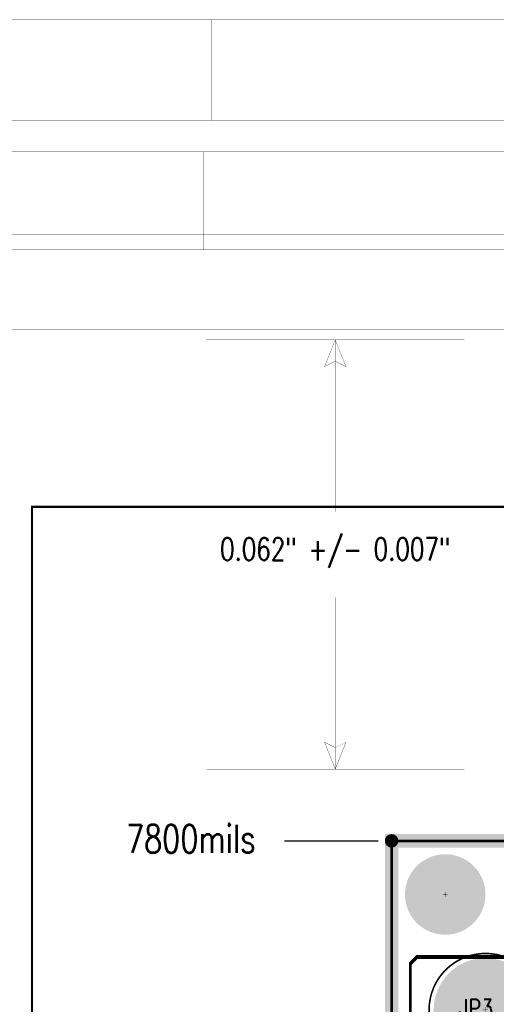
# Model space of a CAD drawing. Extents: x -7.2 to 18.3, y -5.6 to 10.9.
# Tile 82 of 112: x -1.6 to 0.2, y 7.2 to 10.9. Entities that reach past the tile are written whole.
import ezdxf
from ezdxf.enums import TextEntityAlignment as Align

# ---------------------------------------------------------------- set-up
doc = ezdxf.new("R2010")
doc.units = 0
doc.linetypes.add('SIG_6', pattern=[2, 1, 1])
doc.linetypes.add('TRMIDX_4096', pattern=[2, 1, 1])
for name, color, linetype in [('2D_LINE_02', 112, 'CONTINUOUS'), ('2D_LINE_116', 255, 'CONTINUOUS'), ('2D_LINE_121', 146, 'CONTINUOUS'), ('2D_LINE_122', 4, 'CONTINUOUS'), ('2D_LINE_129', 2, 'CONTINUOUS'), ('2D_LINE_130', 106, 'CONTINUOUS'), ('BOARD_OUTLINE_00', 254, 'CONTINUOUS'), ('COPPER_01', 1, 'CONTINUOUS'), ('COPPER_04', 5, 'CONTINUOUS'), ('DIMENSION2_122', 254, 'CONTINUOUS'), ('DIMENSION4_122', 254, 'CONTINUOUS'), ('DIMENSION6_122', 254, 'CONTINUOUS'), ('DIMENSION7_122', 254, 'CONTINUOUS'), ('DRIL_NPLTE_THRU_01', 16, 'CONTINUOUS'), ('DRIL_NPLTE_THRU_03', 146, 'CONTINUOUS'), ('DRIL_NPLTE_THRU_04', 176, 'CONTINUOUS'), ('DRIL_PLTE_THRU_01', 16, 'CONTINUOUS'), ('DRIL_PLTE_THRU_03', 146, 'CONTINUOUS'), ('DRIL_PLTE_THRU_04', 176, 'CONTINUOUS'), ('DRIL_SYMBOL', 254, 'CONTINUOUS'), ('PADS_BOT', 5, 'CONTINUOUS'), ('PADS_INNER', 1, 'CONTINUOUS'), ('PADS_TOP', 1, 'CONTINUOUS'), ('PADS_XR_131', 3, 'CONTINUOUS'), ('PADS_XR_132', 6, 'CONTINUOUS'), ('PART_NAME_123', 255, 'CONTINUOUS'), ('PART_NAME_129', 2, 'CONTINUOUS'), ('PART_TOP_2DLINE_123', 255, 'CONTINUOUS'), ('PART_TOP_2DLINE_129', 2, 'CONTINUOUS'), ('TEXT_122', 4, 'CONTINUOUS')]:
    doc.layers.add(name, color=color, linetype=linetype)
doc.styles.add('W0$0008', font='simplex', dxfattribs={"width": 0.75})
doc.styles.add('W0$001', font='simplex', dxfattribs={"width": 0.75})
doc.styles.add('W0$005', font='simplex', dxfattribs={"width": 0.75})
doc.styles.add('W0$008', font='simplex', dxfattribs={"width": 0.75})

# ---------------------------------------------------------------- blocks, each defined once
blk = doc.blocks.new('SMOOTH_0$01')
at = {"const_width": 0.005}
blk.add_lwpolyline([(-0.0025, 0, 1), (0.0025, 0, 1)], format="xyb", close=True, dxfattribs=at)
blk = doc.blocks.new('BOARD_1')
at = {"layer": 'BOARD_OUTLINE_00', "const_width": 0.01}
blk.add_lwpolyline([(-2.0303, 2.4627), (9.0698, 2.4627), (9.0698, -5.5373), (-2.0303, -5.5373)], close=True, dxfattribs=at)
at = {"layer": 'BOARD_OUTLINE_00'}
blk.add_blockref('SMOOTH_0$01', (-2.0303, 2.4627), dxfattribs=at)
blk = doc.blocks.new('SMOOTH_0$008')
at = {"const_width": 0.004}
blk.add_lwpolyline([(-0.002, 0, 1), (0.002, 0, 1)], format="xyb", close=True, dxfattribs=at)
blk = doc.blocks.new('DRAWING_7')
at = {"layer": '2D_LINE_116', "const_width": 0.008}
blk.add_lwpolyline([(-6.1542, 0), (7.2, 0), (7.2, 12.6876), (-6.1542, 12.6876)], close=True, dxfattribs=at)
at = {"layer": '2D_LINE_116'}
blk.add_blockref('SMOOTH_0$008', (-6.1542, 12.6876), dxfattribs=at)
blk = doc.blocks.new('SMOOTH_0$001')
at = {"const_width": 0.0005}
blk.add_lwpolyline([(-0.00025, 0, 1), (0.00025, 0, 1)], format="xyb", close=True, dxfattribs=at)
blk = doc.blocks.new('DRAWING_184')
at = {"layer": '2D_LINE_122', "const_width": 0.001}
blk.add_lwpolyline([(0, 0), (-0.96, 0)], dxfattribs=at)
at = {"layer": '2D_LINE_122'}
for p in [(-0.96, 0), (0, 0)]:
    blk.add_blockref('SMOOTH_0$001', p, dxfattribs=at)
blk = doc.blocks.new('DRAWING_185')
at = {"layer": '2D_LINE_122', "const_width": 0.001}
blk.add_lwpolyline([(0, 0), (-0.04, -0.1), (0, -0.08), (0.04, -0.1), (0, 0)], dxfattribs=at)
at = {"layer": '2D_LINE_122'}
for p in [(0, 0), (0, 0), (-0.04, -0.1), (0, -0.08), (0.04, -0.1)]:
    blk.add_blockref('SMOOTH_0$001', p, dxfattribs=at)
blk = doc.blocks.new('DRAWING_263')
at = {"layer": '2D_LINE_122', "const_width": 0.001}
blk.add_lwpolyline([(0, 0), (-0.96, 0)], dxfattribs=at)
at = {"layer": '2D_LINE_122'}
for p in [(-0.96, 0), (0, 0)]:
    blk.add_blockref('SMOOTH_0$001', p, dxfattribs=at)
blk = doc.blocks.new('DRAWING_264')
at = {"layer": '2D_LINE_122', "const_width": 0.001}
blk.add_lwpolyline([(0, 0), (0.04, 0.1), (0, 0.08), (-0.04, 0.1), (0, 0)], dxfattribs=at)
at = {"layer": '2D_LINE_122'}
for p in [(-0.04, 0.1), (0, 0.08), (0.04, 0.1), (0, 0), (0, 0)]:
    blk.add_blockref('SMOOTH_0$001', p, dxfattribs=at)
blk = doc.blocks.new('DRAWING_265')
at = {"layer": '2D_LINE_122', "const_width": 0.001}
blk.add_lwpolyline([(0, 0), (0, 0.64)], dxfattribs=at)
at = {"layer": '2D_LINE_122'}
for p in [(0, 0.64), (0, 0)]:
    blk.add_blockref('SMOOTH_0$001', p, dxfattribs=at)
blk = doc.blocks.new('DRAWING_266')
at = {"layer": '2D_LINE_122', "const_width": 0.001}
blk.add_lwpolyline([(0, 0), (0, -0.64)], dxfattribs=at)
at = {"layer": '2D_LINE_122'}
for p in [(0, 0), (0, -0.64)]:
    blk.add_blockref('SMOOTH_0$001', p, dxfattribs=at)
blk = doc.blocks.new('SMOOTH_0$05')
at = {"const_width": 0.025}
blk.add_lwpolyline([(-0.0125, 0, 1), (0.0125, 0, 1)], format="xyb", close=True, dxfattribs=at)
blk = doc.blocks.new('DRAWING_274')
at = {"layer": '2D_LINE_02', "const_width": 0.05}
blk.add_lwpolyline([(0, -0.05), (0.4099, -0.05), (0.4099, 0.35), (1.28, 0.35), (1.28, 1.6801), (1.135, 1.6801), (1.135, 2.24), (0.7849, 2.24), (0.7849, 2.465), (0.565, 2.465), (0.565, 4.55), (-1.5751, 4.55), (-1.5751, -0.48), (-0.24, -0.48), (-0.24, 0.015), (-0.49, 0.015), (-0.49, 0.5), (0, 0.5)], close=True, dxfattribs=at)
at = {"layer": '2D_LINE_02'}
blk.add_blockref('SMOOTH_0$05', (-1.5751, 4.55), dxfattribs=at)
blk = doc.blocks.new('DRAWING_275')
at = {"layer": '2D_LINE_02', "const_width": 0.05}
blk.add_lwpolyline([(-2.0303, 2.4627), (9.0698, 2.4627), (9.0698, -5.5373), (-2.0303, -5.5373)], close=True, dxfattribs=at)
at = {"layer": '2D_LINE_02'}
blk.add_blockref('SMOOTH_0$05', (-2.0303, 2.4627), dxfattribs=at)
blk = doc.blocks.new('DRAWING_292')
at = {"layer": '2D_LINE_121', "const_width": 0.001}
for points in [[(-0.3515, -0.375), (25.1485, -0.375), (25.1485, 16.125), (-0.3515, 16.125)], [(0, 0), (24.75, 0), (24.75, 15.75), (0, 15.75)]]:
    blk.add_lwpolyline(points, close=True, dxfattribs=at)
blk.add_lwpolyline([(6.0235, 15.75), (6.0235, 16.125)], dxfattribs=at)
at = {"layer": '2D_LINE_121'}
for p in [(6.0235, 16.125), (6.0235, 15.75)]:
    blk.add_blockref('SMOOTH_0$001', p, dxfattribs=at)
blk = doc.blocks.new('DRAWING_315')
at = {"layer": '2D_LINE_130', "const_width": 0.001}
for points in [[(23.8592, -0.7048), (-0.8886, -0.7048), (-0.8886, 15.3085), (23.8592, 15.3085)], [(23.518, -0.3408), (-0.5019, -0.3408), (-0.5019, 14.9445), (23.518, 14.9445)]]:
    blk.add_lwpolyline(points, close=True, dxfattribs=at)
blk.add_lwpolyline([(5.2984, 14.9445), (5.2984, 15.3085)], dxfattribs=at)
at = {"layer": '2D_LINE_130'}
for p in [(5.2984, 15.3085), (5.2984, 14.9445)]:
    blk.add_blockref('SMOOTH_0$001', p, dxfattribs=at)
blk = doc.blocks.new('DRAWING_316')
at = {"layer": '2D_LINE_129', "const_width": 0.001}
for points in [[(-19.2351, -14.9372), (4.7207, -14.9372), (4.7207, 0.5637), (-19.2351, 0.5637)], [(-18.9049, -14.5849), (4.3464, -14.5849), (4.3464, 0.2114), (-18.9049, 0.2114)]]:
    blk.add_lwpolyline(points, close=True, dxfattribs=at)
blk.add_lwpolyline([(-13.2462, 0.2114), (-13.2462, 0.5637)], dxfattribs=at)
at = {"layer": '2D_LINE_129'}
for p in [(-13.2462, 0.5637), (-13.2462, 0.2114)]:
    blk.add_blockref('SMOOTH_0$001', p, dxfattribs=at)
blk = doc.blocks.new('D_2dfeghi_321')
at = {"layer": 'DIMENSION2_122', "linetype": 'TRMIDX_4096', "const_width": 0.005}
blk.add_lwpolyline([(-0.5499, 7.7999)], close=True, dxfattribs=at)
at = {"layer": 'DIMENSION4_122', "linetype": 'TRMIDX_4096', "const_width": 0.005}
blk.add_lwpolyline([(-0.5499, 7.7999), (-0.5499, 7.7999), (-0.5499, 7.7999)], close=True, dxfattribs=at)
at = {"layer": 'DIMENSION6_122', "linetype": 'TRMIDX_4096', "const_width": 0.005}
blk.add_lwpolyline([(-0.2499, 7.7999), (-0.5999, 7.7999)], dxfattribs=at)
at = {"layer": 'DIMENSION7_122', "linetype": 'TRMIDX_4096', "const_width": 0.001}
blk.add_lwpolyline([(-0.1999, 7.7999), (-0.1999, 7.7999)], dxfattribs=at)
at = {"layer": 'TEXT_122', "style": 'W0$005', "width": 0.75}
blk.add_text('7800mils', height=0.105, dxfattribs=at).set_placement((-1.1899, 7.7549))
blk = doc.blocks.new('COPPER_273')
at = {"layer": 'COPPER_01', "const_width": 0.01}
blk.add_lwpolyline([(-2.1052, -1.2099), (-2.1052, 0.0901), (-2.0802, 0.1151), (-0.9301, 0.1151), (-0.9051, 0.1401), (-0.9051, 0.475), (-0.8801, 0.5), (-0.025, 0.5), (0, 0.475), (0, 0.275), (-0.025, 0.25), (-0.575, 0.25), (-0.6, 0.225), (-0.6, -0.425)], dxfattribs=at)
at = {"layer": 'COPPER_01'}
for p in [(-2.0802, 0.1151), (-2.1052, 0.0901)]:
    blk.add_blockref('SMOOTH_0$01', p, dxfattribs=at)
blk = doc.blocks.new('COPPER_282')
at = {"layer": 'COPPER_04', "const_width": 0.01}
blk.add_lwpolyline([(0, -0.01), (-0.025, 0.015), (-0.6301, 0.015), (-0.6551, -0.01), (-0.6551, -0.3399), (-0.6801, -0.3649), (-1.8302, -0.3649), (-1.8552, -0.3899), (-1.8552, -1.155), (-1.8302, -1.18), (-0.695, -1.18), (-0.67, -1.205), (-0.67, -1.37), (-0.645, -1.395), (-0.415, -1.395), (-0.39, -1.37), (-0.39, -1.365), (-0.24, -1.365), (-0.215, -1.34), (-0.215, -1.28), (-0.24, -1.255), (-0.52, -1.255), (-0.545, -1.23), (-0.545, -0.96), (-0.52, -0.935), (-0.44, -0.935), (-0.415, -0.91), (-0.415, -0.48), (-0.39, -0.455), (-0.375, -0.455), (-0.35, -0.43), (-0.35, -0.26), (-0.325, -0.235), (-0.025, -0.235), (0, -0.21)], close=True, dxfattribs=at)
at = {"layer": 'COPPER_04'}
for p in [(-0.6301, 0.015), (-0.025, 0.015), (-0.6551, -0.01), (0, -0.01), (0, -0.21), (-0.35, -0.26), (-0.325, -0.235), (-0.025, -0.235), (-1.8302, -0.3649), (-0.6801, -0.3649), (-0.6551, -0.3399), (-1.8552, -0.3899), (-0.35, -0.43), (-0.415, -0.48), (-0.39, -0.455), (-0.375, -0.455), (-0.415, -0.91), (-0.52, -0.935), (-0.44, -0.935), (-0.545, -0.96), (-1.8552, -1.155), (-1.8302, -1.18), (-0.695, -1.18), (-0.67, -1.205), (-0.545, -1.23), (-0.52, -1.255), (-0.24, -1.255), (-0.215, -1.28), (-0.215, -1.34), (-0.67, -1.37), (-0.645, -1.395), (-0.415, -1.395), (-0.39, -1.365), (-0.39, -1.37), (-0.24, -1.365)]:
    blk.add_blockref('SMOOTH_0$01', p, dxfattribs=at)
blk = doc.blocks.new('DRIL_SYMBOL_0$18')
at = {"layer": 'DRIL_SYMBOL', "const_width": 0.002}
for points in [[(-0.01, 0), (0.01, 0)], [(0, -0.01), (0, 0.01)]]:
    blk.add_lwpolyline(points, dxfattribs=at)
blk = doc.blocks.new('DRIL_HOLE_0$18')
at = {"const_width": 0.09}
blk.add_lwpolyline([(-0.045, 0, 1), (0.045, 0, 1)], format="xyb", close=True, dxfattribs=at)
blk.add_blockref('DRIL_SYMBOL_0$18', (0, 0))
blk = doc.blocks.new('PAD_70')
at = {"const_width": 0.0025}
blk.add_lwpolyline([(0, -0.00125, 1), (0, 0.00125, 1)], format="xyb", close=True, dxfattribs=at)
blk = doc.blocks.new('PAD_137')
at = {"const_width": 0.15}
blk.add_lwpolyline([(0, -0.075, 1), (0, 0.075, 1)], format="xyb", close=True, dxfattribs=at)
blk = doc.blocks.new('STK_TOP_78')
at = {"layer": 'DRIL_NPLTE_THRU_01'}
blk.add_blockref('DRIL_HOLE_0$18', (0, 0), dxfattribs=at)
at = {"layer": 'DRIL_NPLTE_THRU_03'}
blk.add_blockref('DRIL_HOLE_0$18', (0, 0), dxfattribs=at)
at = {"layer": 'DRIL_NPLTE_THRU_04'}
blk.add_blockref('DRIL_HOLE_0$18', (0, 0), dxfattribs=at)
at = {"layer": 'PADS_BOT'}
blk.add_blockref('PAD_70', (0, 0), dxfattribs=at)
at = {"layer": 'PADS_INNER'}
blk.add_blockref('PAD_70', (0, 0), dxfattribs=at)
at = {"layer": 'PADS_TOP'}
blk.add_blockref('PAD_70', (0, 0), dxfattribs=at)
at = {"layer": 'PADS_XR_131'}
blk.add_blockref('PAD_137', (0, 0), dxfattribs=at)
at = {"layer": 'PADS_XR_132'}
blk.add_blockref('PAD_137', (0, 0), dxfattribs=at)
blk = doc.blocks.new('SYM_TOP_64')
blk.add_blockref('STK_TOP_78', (-0.0001, 0.0001))
blk = doc.blocks.new('PART_TOP_450')
blk.add_blockref('SYM_TOP_64', (0, 0))
blk = doc.blocks.new('PART_BODY_TOP_365')
at = {"layer": 'PART_TOP_2DLINE_123', "const_width": 0.006}
blk.add_lwpolyline([(-0.2102, 0, 1), (0.2102, 0, 1)], format="xyb", close=True, dxfattribs=at)
at = {"layer": 'PART_TOP_2DLINE_129', "const_width": 0.001}
blk.add_lwpolyline([(-0.2102, 0, 1), (0.2102, 0, 1)], format="xyb", close=True, dxfattribs=at)
blk = doc.blocks.new('DRIL_SYMBOL_0$25')
at = {"layer": 'DRIL_SYMBOL', "const_width": 0.002}
for points in [[(-0.01, 0), (0.01, 0)], [(0, -0.01), (0, 0.01)]]:
    blk.add_lwpolyline(points, dxfattribs=at)
blk = doc.blocks.new('DRIL_HOLE_0$25')
at = {"const_width": 0.125}
blk.add_lwpolyline([(-0.0625, 0, 1), (0.0625, 0, 1)], format="xyb", close=True, dxfattribs=at)
blk.add_blockref('DRIL_SYMBOL_0$25', (0, 0))
blk = doc.blocks.new('PAD_76')
at = {"const_width": 0.19}
blk.add_lwpolyline([(0, -0.095, 1), (0, 0.095, 1)], format="xyb", close=True, dxfattribs=at)
blk = doc.blocks.new('PAD_78')
at = {"const_width": 0.193}
blk.add_lwpolyline([(0, -0.0965, 1), (0, 0.0965, 1)], format="xyb", close=True, dxfattribs=at)
blk = doc.blocks.new('STK_TOP_46')
at = {"layer": 'DRIL_PLTE_THRU_01'}
blk.add_blockref('DRIL_HOLE_0$25', (0, 0), dxfattribs=at)
at = {"layer": 'DRIL_PLTE_THRU_03'}
blk.add_blockref('DRIL_HOLE_0$25', (0, 0), dxfattribs=at)
at = {"layer": 'DRIL_PLTE_THRU_04'}
blk.add_blockref('DRIL_HOLE_0$25', (0, 0), dxfattribs=at)
at = {"layer": 'PADS_BOT'}
blk.add_blockref('PAD_76', (0, 0), dxfattribs=at)
at = {"layer": 'PADS_INNER'}
blk.add_blockref('PAD_76', (0, 0), dxfattribs=at)
at = {"layer": 'PADS_TOP'}
blk.add_blockref('PAD_76', (0, 0), dxfattribs=at)
at = {"layer": 'PADS_XR_131'}
blk.add_blockref('PAD_78', (0, 0), dxfattribs=at)
at = {"layer": 'PADS_XR_132'}
blk.add_blockref('PAD_78', (0, 0), dxfattribs=at)
blk = doc.blocks.new('SYM_TOP_38')
for name in ['PART_BODY_TOP_365', 'STK_TOP_46']:
    blk.add_blockref(name, (0, 0))
blk = doc.blocks.new('PART_TOP_575')
blk.add_blockref('SYM_TOP_38', (0, 0))
at = {"layer": 'PART_NAME_123', "style": 'W0$008', "width": 0.75}
blk.add_text('JP3', height=0.056, dxfattribs=at).set_placement((-0.08, -0.285))
at = {"layer": 'PART_NAME_129', "style": 'W0$001', "width": 0.75}
blk.add_text('JP3', height=0.07, dxfattribs=at).set_placement((-0.1, -0.03))

msp = doc.modelspace()

# ---------------------------------------------------------------- block references
for name, p in [('DRAWING_292', (-6.8949, -5.265)), ('DRAWING_315', (-6.1989, -4.941)), ('DRAWING_316', (12.4181, 9.496)), ('DRAWING_184', (0.0702, 9.6674)), ('DRAWING_185', (-0.4098, 9.6674)), ('DRAWING_265', (-0.4098, 9.0274)), ('DRAWING_7', (4.6143, -3.6427)), ('DRAWING_266', (-0.4098, 8.7074)), ('DRAWING_264', (-0.4098, 8.0674)), ('DRAWING_263', (0.0702, 8.0674)), ('D_2dfeghi_321', (0, 0)), ('DRAWING_274', (1.3752, 3.2499)), ('DRAWING_275', (1.8304, 5.3372)), ('BOARD_1', (1.8304, 5.3372)), ('PART_TOP_450', (0.0001, 7.5999)), ('PART_TOP_575', (0.15, 7.17))]:
    msp.add_blockref(name, p)
at = {"linetype": 'SIG_6'}
for name, p in [('COPPER_273', (1.9752, 7.2499)), ('COPPER_282', (1.7252, 7.7349))]:
    msp.add_blockref(name, p, dxfattribs=at)

# ---------------------------------------------------------------- texts
at = {"layer": 'TEXT_122', "style": 'W0$0008', "width": 0.75}
msp.add_text('0.062" +/- 0.007"', height=0.084, dxfattribs=at).set_placement((-0.4098, 8.8874), align=Align.MIDDLE_CENTER)

doc.saveas('drawing.dxf')
